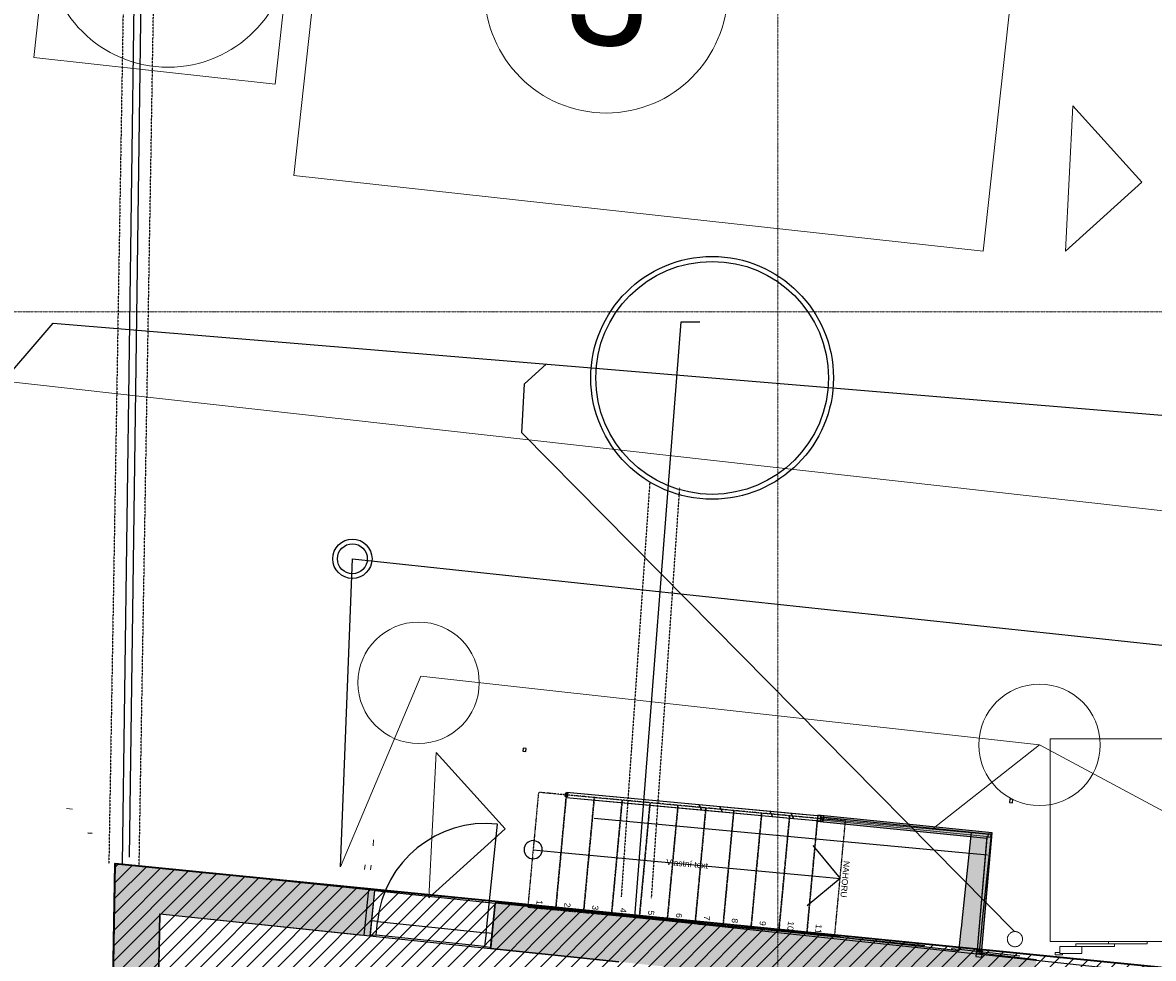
# Model space of a CAD drawing. Header units: millimetres. Extents: x -44464 to 876817, y -113448 to 101820.
# Tile 6 of 21: x -21074 to -11755, y 9229 to 16938. Entities that reach past the tile are written whole.
import ezdxf

# ---------------------------------------------------------------- set-up
doc = ezdxf.new("R2010")
doc.units = ezdxf.units.MM
doc.header["$MEASUREMENT"] = 0
for name, pattern in [('Čerchovaná M', [4.5, 2.5, -0.85, 0.3, -0.85]), ('Čerchovaná S', [3.5, 1.5, -0.85, 0.3, -0.85]), ('Čerchovaná se dvěma tečkami S', [4.05, 1.5, -0.65, 0.3, -0.65, 0.3, -0.65]), ('Čárkovaná S', [2.5, 1.5, -1])]:
    doc.linetypes.add(name, pattern=pattern)
for name, color, linetype in [('1._POHLED ZÁPADNÍ_2_2D prvky - obecné', 7, 'Continuous'), ('1._POHLED ZÁPADNÍ_2_Bourané_3D prvky fasada stavajici', 7, 'Continuous'), ('1._POHLED ZÁPADNÍ_2_Bourané_3D prvky model', 7, 'Continuous'), ('1._POHLED ZÁPADNÍ_2_Bourané_Interiér - schodiště', 7, 'Continuous'), ('1._POHLED ZÁPADNÍ_2_Bourané_Konstrukce - nenosné', 7, 'Continuous'), ('1._POHLED ZÁPADNÍ_2_Bourané_Konstrukce - nosné', 7, 'Continuous'), ('1._POHLED ZÁPADNÍ_2_Bourané_Konstrukce – Dělicí čáry vrstev', 7, 'Continuous'), ('1._POHLED ZÁPADNÍ_2_Bourané_TZB - kanalizace', 7, 'Continuous'), ('1._POHLED ZÁPADNÍ_2_Bourané_Výplně – Řezové', 7, 'Continuous'), ('1._POHLED ZÁPADNÍ_2_BT_ortho', 7, 'Continuous'), ('1._POHLED ZÁPADNÍ_2_Interiér - schodiště', 7, 'Continuous'), ('1._POHLED ZÁPADNÍ_2_Konstrukce - nosné', 7, 'Continuous'), ('1._POHLED ZÁPADNÍ_2_POV', 7, 'Continuous'), ('1._POHLED ZÁPADNÍ_2_Výplně – Řezové', 7, 'Continuous'), ('1._POHLED ZÁPADNÍ_2_Značky - řezy', 7, 'Continuous')]:
    doc.layers.add(name, color=color, linetype=linetype)
doc.styles.add('GENEROVANÝ_STYL_1', font='txt')
doc.linetypes.add('kanalizace - dešťová', pattern='A,0,[3,C.4 Situační výkres POV1.Shx,S=0.251701,R=0,X=-0.001714,Y=0],-33,0', length=33)
doc.linetypes.add('kanalizace - splašková', pattern='A,0,[10,C.4 Situační výkres POV1.Shx,S=0.146825,R=0,X=-0.001,Y=0],-21,0', length=21)
doc.linetypes.add('Oplocení - vlastnictví z 1 strany', pattern='A,0,[1,C.4 Situační výkres POV1.Shx,S=0.238095,R=0,X=0,Y=0.001768],-30,0', length=30)

msp = doc.modelspace()

# ---------------------------------------------------------------- hatches: boundary and pattern name
at = {"layer": '1._POHLED ZÁPADNÍ_2_Bourané_Výplně – Řezové', "linetype": 'Continuous', "lineweight": 13}
for points in [[(-14495.3, 10405.8), (-14500.3, 10356), (-13128.6, 10218), (-13084.5, 10263.8)], [(-13084.5, 10263.8), (-13128.6, 10218), (-13210.7, 9268.7), (-13170.9, 9265.2)], [(-18223.1, 9792.6), (-18261.9, 9419.6), (-18212.2, 9414.4), (-18173.3, 9787.4)]]:
    msp.add_hatch(color=254, dxfattribs=at).paths.add_polyline_path(points)
at = {"layer": '1._POHLED ZÁPADNÍ_2_Bourané_Výplně – Řezové', "linetype": 'Continuous', "lineweight": 0, "true_color": 0xfdfbad}
for points in [[(-13087.7, 10250.1), (-13256.8, 10267.8), (-13333.6, 9534.9), (-13164.5, 9518.1)], [(-13337.4, 9498.6), (-13168.3, 9481.7), (-13164.5, 9518.1), (-13333.6, 9534.9)], [(-13357.8, 9304.1), (-13188.9, 9285.5), (-13172.2, 9444.6), (-13341.2, 9463.2)], [(-13168.3, 9481.7), (-13337.4, 9498.6), (-13341.2, 9463.2), (-13172.2, 9444.6)], [(-13188.9, 9285.5), (-13357.8, 9304.1), (-13359.2, 9290.9), (-13190.3, 9271.7)]]:
    msp.add_hatch(color=51, dxfattribs=at).paths.add_polyline_path(points)
at = {"layer": '1._POHLED ZÁPADNÍ_2_POV', "linetype": 'Continuous', "lineweight": 20, "true_color": 0xffaaaa}
h = msp.add_hatch(dxfattribs=at)
h.set_pattern_fill('Izolace___tvárnice_0002', color=21, style=0, pattern_type=2)
h.set_pattern_definition([(45, (-7e-12, 0), (-63.6396, 63.6396), [])])
h.paths.add_polyline_path([(-10906.3, 18690.2), (-10970.7, 9084.1), (-20311.4, 10009.9), (-20482, 120.4), (-242.4, 270.4), (-238.4, 17796)])
at = {"layer": '1._POHLED ZÁPADNÍ_2_Výplně – Řezové', "linetype": 'Continuous', "lineweight": 13}
for points in [[(-20318.1, 9633.6), (-19943.7, 9594.6), (-20311.4, 10009.9)], [(-19937.1, 9971), (-20311.4, 10009.9), (-19943.7, 9594.6)], [(-19937.1, 9971), (-19943.7, 9594.6), (-18261.9, 9419.6), (-18223.1, 9792.6)], [(-20318.1, 9633.6), (-20329, 9012.1), (-19954.1, 9005.5), (-19943.7, 9594.6)], [(-17217.5, 9310.9), (-15507.7, 9132.9), (-15468.9, 9505.9), (-17178.7, 9683.9)], [(-15830.6, 9543.8), (-15510.4, 8982.2), (-15501.1, 9513.6)], [(-15510.4, 8982.2), (-14383.5, 8879.2), (-14335.3, 9407), (-15501.1, 9513.6)], [(-14635.1, 8902.2), (-12775.5, 8691.2), (-12718.1, 9218.1), (-14575.3, 9428.8)]]:
    msp.add_hatch(color=254, dxfattribs=at).paths.add_polyline_path(points)

# ---------------------------------------------------------------- linework, layer by layer
at = {"layer": '1._POHLED ZÁPADNÍ_2_2D prvky - obecné', "color": 7, "linetype": 'Continuous', "lineweight": 25}
for p, q in [((-20311.4, 10009.9), (-20329, 9012.1)), ((-20311.4, 10013.9), (-20311.5, 10007.9)), ((-20311.4, 10013.9), (-18222.5, 9798.3)), ((-19943.7, 9594.6), (-19954.3, 8993.3)), ((-19943.7, 9594.6), (-18270.1, 9420.4))]:
    msp.add_line(p, q, dxfattribs=at)
at = {"layer": '1._POHLED ZÁPADNÍ_2_Bourané_3D prvky fasada stavajici', "color": 8, "linetype": 'Čerchovaná M', "lineweight": 13, "flags": 128}
msp.add_lwpolyline([(-12892.9, 9325, -1), (-12898.8, 9449.9, -1)], format="xyb", close=True, dxfattribs=at)
at = {"layer": '1._POHLED ZÁPADNÍ_2_Bourané_3D prvky model', "color": 1, "linetype": 'Continuous', "lineweight": 18, "flags": 128}
msp.add_lwpolyline([(-20713.5, 10463.4), (-20663.6, 10458.3)], dxfattribs=at)
at = {"layer": '1._POHLED ZÁPADNÍ_2_Bourané_Interiér - schodiště', "color": 7, "linetype": 'Čerchovaná se dvěma tečkami S', "lineweight": 25}
for p, q in [((-16822.7, 10596.8), (-16911, 9651)), ((-16681, 9629.5), (-16592.7, 10575.4)), ((-16592.7, 10575.4), (-16681, 9629.5)), ((-16451, 9608), (-16362.7, 10553.9)), ((-16362.7, 10553.9), (-16451, 9608)), ((-16221, 9586.5), (-16132.7, 10532.4)), ((-16132.7, 10532.4), (-16221, 9586.5)), ((-15991, 9565.1), (-15902.7, 10511)), ((-15902.7, 10511), (-15991, 9565.1)), ((-15761, 9543.6), (-15672.7, 10489.5)), ((-15672.7, 10489.5), (-15761, 9543.6)), ((-15531, 9522.1), (-15442.7, 10468)), ((-15442.7, 10468), (-15531, 9522.1)), ((-15301, 9500.7), (-15212.7, 10446.5)), ((-15212.7, 10446.5), (-15301, 9500.7)), ((-15071, 9479.2), (-14982.7, 10425.1)), ((-14982.7, 10425.1), (-15071, 9479.2)), ((-14841, 9457.7), (-14752.7, 10403.6)), ((-14752.7, 10403.6), (-14841, 9457.7)), ((-14611, 9436.2), (-14522.7, 10382.1)), ((-14522.7, 10382.1), (-14611, 9436.2)), ((-14381, 9414.8), (-14292.7, 10360.7))]:
    msp.add_line(p, q, dxfattribs=at)
at = {"layer": '1._POHLED ZÁPADNÍ_2_Bourané_Interiér - schodiště', "color": 7, "linetype": 'Čerchovaná S', "lineweight": 25}
for p, q in [((-16592.7, 10575.4), (-16822.7, 10596.8)), ((-16362.7, 10553.9), (-16592.7, 10575.4)), ((-16132.7, 10532.4), (-16362.7, 10553.9)), ((-15902.7, 10511), (-16132.7, 10532.4)), ((-15672.7, 10489.5), (-15902.7, 10511)), ((-15442.7, 10468), (-15672.7, 10489.5)), ((-15212.7, 10446.5), (-15442.7, 10468)), ((-14982.7, 10425.1), (-15212.7, 10446.5)), ((-14752.7, 10403.6), (-14982.7, 10425.1)), ((-14522.7, 10382.1), (-14752.7, 10403.6)), ((-14292.7, 10360.7), (-14522.7, 10382.1)), ((-16911, 9651), (-16681, 9629.5)), ((-16681, 9629.5), (-16451, 9608)), ((-16451, 9608), (-16221, 9586.5)), ((-16221, 9586.5), (-15991, 9565.1)), ((-15991, 9565.1), (-15761, 9543.6)), ((-15761, 9543.6), (-15531, 9522.1)), ((-15531, 9522.1), (-15301, 9500.7)), ((-15301, 9500.7), (-15071, 9479.2)), ((-15071, 9479.2), (-14841, 9457.7)), ((-14841, 9457.7), (-14611, 9436.2)), ((-14611, 9436.2), (-14381, 9414.8))]:
    msp.add_line(p, q, dxfattribs=at)
at = {"layer": '1._POHLED ZÁPADNÍ_2_Bourané_Interiér - schodiště', "color": 7, "linetype": 'Continuous', "lineweight": 25}
for p, q in [((-14562.5, 10159.9), (-14336.8, 9887.7)), ((-16866.8, 10123.9), (-16636.8, 10102.4)), ((-16636.8, 10102.4), (-14566.8, 9909.2)), ((-14336.8, 9887.7), (-14609, 9662)), ((-14566.8, 9909.2), (-14336.8, 9887.7))]:
    msp.add_line(p, q, dxfattribs=at)
for start, end in [(0.04694, 180.04694), (180.04694, 0.04694)]:
    msp.add_arc((-16866.8, 10123.9), 75, start, end, dxfattribs=at)
at = {"layer": '1._POHLED ZÁPADNÍ_2_Bourané_Konstrukce - nenosné', "color": 7, "linetype": 'Continuous', "lineweight": 25}
for p, q in [((-14495.3, 10405.8), (-14500.3, 10356)), ((-14500.3, 10356), (-13128.6, 10218)), ((-14496.8, 10390.9), (-14498.8, 10371)), ((-13085.8, 10248.8), (-14496.8, 10390.9)), ((-13084.5, 10263.8), (-14495.3, 10405.8)), ((-13170.9, 9265.2), (-13084.5, 10263.8)), ((-13127.3, 10232.9), (-13210.7, 9268.7)), ((-13128.6, 10218), (-13210.7, 9268.7)), ((-13170.9, 9265.2), (-13085.8, 10248.8)), ((-13210.7, 9268.7), (-13170.9, 9265.2)), ((-13210.7, 9268.7), (-13170.9, 9265.2))]:
    msp.add_line(p, q, dxfattribs=at)
at = {"layer": '1._POHLED ZÁPADNÍ_2_Bourané_Konstrukce - nenosné', "color": 30, "linetype": 'Oplocení - vlastnictví z 1 strany', "lineweight": 20, "true_color": 0xff6600}
msp.add_line((-14498.8, 10371), (-13127.3, 10232.9), dxfattribs=at)
at = {"layer": '1._POHLED ZÁPADNÍ_2_Bourané_Konstrukce - nenosné', "color": 30, "linetype": 'Continuous', "lineweight": 20, "true_color": 0xff6600, "flags": 128}
for points in [[(-12479.8, 15053.9), (-11850.4, 15623), (-12419.5, 16252.4)], [(-17726.1, 9726.9), (-17096.8, 10296), (-17665.9, 10925.4)]]:
    msp.add_lwpolyline(points, close=True, dxfattribs=at)
at = {"layer": '1._POHLED ZÁPADNÍ_2_Bourané_Konstrukce - nenosné', "color": 7, "linetype": 'Continuous', "lineweight": 25, "flags": 128}
for points in [[(-16950, 10960.4), (-16952.7, 10935.6), (-16927.8, 10933), (-16925.2, 10957.8)], [(-16603.9, 10589), (-16606.3, 10564.1), (-16581.4, 10561.8), (-16579, 10586.7)], [(-16590.8, 10595.3), (-16594.5, 10555.5), (-15480.2, 10452), (-15499.5, 10494)], [(-16590.8, 10595.3), (-16594.5, 10555.5), (-14477.6, 10358.9), (-14496.9, 10400.9)], [(-12938.9, 10539.2), (-12941.5, 10514.3), (-12916.7, 10511.7), (-12914.1, 10536.6)], [(-12941.5, 10514.3), (-12916.7, 10511.7), (-12914.1, 10536.6), (-12938.9, 10539.2)], [(-15480.2, 10452), (-14721.5, 10381.6), (-14740.8, 10423.6), (-15499.5, 10494)], [(-15307.7, 10436), (-14894, 10397.6), (-14913.3, 10439.6), (-15327, 10478)], [(-14721.5, 10381.6), (-14499.6, 10361), (-14495.9, 10400.8), (-14740.8, 10423.6)], [(-14721.5, 10381.6), (-14499.6, 10361), (-14495.9, 10400.8), (-14740.8, 10423.6)], [(-14520.3, 10408.1), (-14525, 10358.3), (-14475.2, 10353.7), (-14470.6, 10403.5)], [(-13117.7, 10254.6), (-13120.2, 10229.7), (-13095.4, 10227.2), (-13092.9, 10252.1)], [(-13163.7, 9289.7), (-13213.6, 9294), (-13217.9, 9244.2), (-13168.1, 9239.9)]]:
    msp.add_lwpolyline(points, close=True, dxfattribs=at)
at = {"layer": '1._POHLED ZÁPADNÍ_2_Bourané_Konstrukce - nenosné', "color": 30, "linetype": 'Oplocení - vlastnictví z 1 strany', "lineweight": 20, "true_color": 0xff6600, "flags": 128}
msp.add_lwpolyline([(-13105.7, 10249.8), (-16347.7, 10552.5)], dxfattribs=at)
at = {"layer": '1._POHLED ZÁPADNÍ_2_Bourané_Konstrukce - nosné', "color": 7, "linetype": 'Continuous', "lineweight": 25}
for p, q in [((-17254.3, 9440.4), (-17161.2, 10335.5)), ((-18173.3, 9787.4), (-18199.2, 9538.7)), ((-18173.3, 9787.4), (-17178.7, 9683.9)), ((-17178.7, 9683.9), (-17204.6, 9435.2)), ((-18199.2, 9538.7), (-18211.1, 9424.3)), ((-18199.2, 9538.7), (-18211.1, 9424.3)), ((-18199.2, 9538.7), (-18211.1, 9424.3)), ((-18149.5, 9533.6), (-18199.2, 9538.7)), ((-18161.4, 9419.2), (-18149.5, 9533.6)), ((-18149.5, 9533.6), (-17254.3, 9440.4)), ((-18211.1, 9424.3), (-18212.2, 9414.4)), ((-18212.2, 9414.4), (-17217.5, 9310.9)), ((-18211.1, 9424.3), (-18161.4, 9419.2)), ((-17266.2, 9326), (-18161.4, 9419.2)), ((-17254.3, 9440.4), (-17266.2, 9326)), ((-17204.6, 9435.2), (-17254.3, 9440.4)), ((-17216.5, 9320.8), (-17204.6, 9435.2)), ((-17204.6, 9435.2), (-17216.5, 9320.8)), ((-17204.6, 9435.2), (-17216.5, 9320.8)), ((-17266.2, 9326), (-17216.5, 9320.8)), ((-17216.5, 9320.8), (-17217.5, 9310.9))]:
    msp.add_line(p, q, dxfattribs=at)
at = {"layer": '1._POHLED ZÁPADNÍ_2_Bourané_Konstrukce - nosné', "color": 7, "linetype": 'Continuous', "lineweight": 25, "flags": 128}
for points in [[(-16363.5, 10383.2), (-13121.5, 10080.6)], [(-20536.5, 10263.9), (-20500, 10260.2)], [(-13256.8, 10267.8), (-13333.6, 9534.9)], [(-13164.5, 9518.1), (-13087.7, 10250.1)], [(-20329.2, 8999.9), (-20311.4, 10009.9)], [(-20311.4, 10009.9), (-20329, 9012.1)], [(-20311.4, 10009.9), (-19937.1, 9971)], [(-20311.4, 10009.9), (-18222.5, 9798.3)], [(-18223.1, 9792.6), (-19937.1, 9971)], [(-18173.3, 9787.4), (-18223.1, 9792.6)], [(-18173.3, 9787.4), (-18212.2, 9414.4)], [(-17217.5, 9310.9), (-17178.7, 9683.9)], [(-17217.5, 9310.9), (-17178.7, 9683.9)], [(-15830.6, 9543.5), (-17178.7, 9683.9)], [(-17108.2, 9685.4), (-14335.5, 9404.5)], [(-19954.1, 9005.5), (-19943.7, 9594.6)], [(-19943.7, 9594.6), (-18261.9, 9419.6)], [(-14335.3, 9407), (-15830.6, 9543.8)], [(-15468.9, 9505.9), (-15501.1, 9509.3)], [(-18261.9, 9419.6), (-18212.2, 9414.4)], [(-14584.2, 9429.7), (-13639, 9334.9)], [(-13359.2, 9290.9), (-14575.3, 9428.8)], [(-13337.4, 9498.6), (-13341.2, 9463.2)], [(-13172.2, 9444.6), (-13168.3, 9481.7)], [(-17217.5, 9310.9), (-16161.6, 9201)], [(-13422.7, 9311.2), (-13357.8, 9304.1)], [(-13357.8, 9304.1), (-13359.2, 9290.9)], [(-13357.8, 9304.1), (-12854.6, 9248.8)], [(-13190.3, 9271.7), (-13188.9, 9285.5)], [(-12718.1, 9218.1), (-13190.3, 9271.7)]]:
    msp.add_lwpolyline(points, dxfattribs=at)
at = {"layer": '1._POHLED ZÁPADNÍ_2_Bourané_Konstrukce - nosné', "color": 1, "linetype": 'Continuous', "lineweight": 18, "flags": 128}
for points in [[(-18181.1, 10206.5), (-18186.2, 10156.8)], [(-18252.2, 10000.6), (-18256.1, 9962.5)], [(-18206.4, 9957.5), (-18202.5, 9995.5)]]:
    msp.add_lwpolyline(points, dxfattribs=at)
at = {"layer": '1._POHLED ZÁPADNÍ_2_Bourané_Konstrukce - nosné', "color": 7, "linetype": 'Continuous', "lineweight": 25}
msp.add_arc((-17254.3, 9440.4), 900, 84.05784, 174.05784, dxfattribs=at)
at = {"layer": '1._POHLED ZÁPADNÍ_2_Bourané_Konstrukce – Dělicí čáry vrstev', "color": 7, "linetype": 'Continuous', "lineweight": 25}
for p, q in [((-13333.6, 9534.9), (-13337.4, 9498.6)), ((-13168.3, 9481.7), (-13164.5, 9518.1)), ((-13168.3, 9481.7), (-13164.5, 9518.1)), ((-13341.2, 9463.2), (-13357.8, 9304.1)), ((-13188.9, 9285.5), (-13172.2, 9444.6)), ((-13188.9, 9285.5), (-13172.2, 9444.6))]:
    msp.add_line(p, q, dxfattribs=at)
at = {"layer": '1._POHLED ZÁPADNÍ_2_Bourané_TZB - kanalizace', "color": 8, "linetype": 'kanalizace - dešťová', "lineweight": 20}
msp.add_line((-12693, 10987.7), (-9070.6, 9048.6), dxfattribs=at)
at = {"layer": '1._POHLED ZÁPADNÍ_2_Bourané_TZB - kanalizace', "color": 8, "linetype": 'kanalizace - dešťová', "lineweight": 20, "flags": 128}
for points in [[(-18455.5, 9982.7), (-17792.2, 11552.8)], [(-17792.2, 11552.8), (-12693, 10987.7)], [(-13569, 10300.2), (-12693, 10987.7)]]:
    msp.add_lwpolyline(points, dxfattribs=at)
at = {"layer": '1._POHLED ZÁPADNÍ_2_Bourané_TZB - kanalizace', "color": 8, "linetype": 'Continuous', "lineweight": 20}
for centre in [(-17810.7, 11499.5), (-12693, 10987.7)]:
    msp.add_circle(centre, 500, dxfattribs=at)
at = {"layer": '1._POHLED ZÁPADNÍ_2_BT_ortho', "color": 142, "linetype": 'Continuous', "lineweight": 20, "true_color": 0x0080c0, "flags": 128}
msp.add_lwpolyline([(-21420.4, 14004.7), (-10838.1, 12821.5)], dxfattribs=at)
at = {"layer": '1._POHLED ZÁPADNÍ_2_Konstrukce - nosné', "color": 7, "linetype": 'Continuous', "lineweight": 25}
for p, q in [((-18223.1, 9792.6), (-18233.4, 9693.1)), ((-18233.4, 9693.1), (-18245.3, 9578.7)), ((-17178.6, 9692.5), (-10970.6, 9026.5)), ((-18245.3, 9578.7), (-18261.9, 9419.6)), ((-16161.6, 9201), (-17217.5, 9310.9))]:
    msp.add_line(p, q, dxfattribs=at)
at = {"layer": '1._POHLED ZÁPADNÍ_2_POV', "color": 30, "linetype": 'Continuous', "lineweight": 20, "true_color": 0xff6600, "flags": 128}
for points in [[(-18993.8, 16431.6), (-20981.9, 16649.5), (-20756.1, 18710), (-18768, 18492.2)], [(-13156.7, 15055.2), (-18839.5, 15677.9), (-18506.7, 18714.6), (-12824, 18091.9)]]:
    msp.add_lwpolyline(points, close=True, dxfattribs=at)
at = {"layer": '1._POHLED ZÁPADNÍ_2_POV', "color": 5, "linetype": 'Continuous', "lineweight": 25, "flags": 128}
for points in [[(-20194.7, 10063.8), (-20078.4, 18570.2), (-20874.8, 18642.6)], [(-20251.4, 10007.1), (-20135.1, 18513.5), (-20931.5, 18585.9)], [(-16029.7, 9569.3), (-15647.4, 14471.6), (-15493.8, 14471.6)]]:
    msp.add_lwpolyline(points, dxfattribs=at)
at = {"layer": '1._POHLED ZÁPADNÍ_2_POV', "color": 7, "linetype": 'Continuous', "lineweight": 35, "flags": 128}
msp.add_lwpolyline([(-10906.3, 18690.2), (-238.4, 17796), (-242.4, 270.4), (-20482, 120.4), (-20311.4, 10009.9), (-10970.7, 9084.1)], close=True, dxfattribs=at)
at = {"layer": '1._POHLED ZÁPADNÍ_2_POV', "color": 5, "linetype": 'Čárkovaná S', "lineweight": 25, "flags": 128}
for points in [[(-20224.1, 18352.4), (-20363.7, 10009.9)], [(-20113.8, 9993.5), (-19974.1, 18348)], [(-15905.8, 13147.4), (-16140.7, 9736.1)], [(-15891, 9725.1), (-15657.9, 13109.8)]]:
    msp.add_lwpolyline(points, dxfattribs=at)
at = {"layer": '1._POHLED ZÁPADNÍ_2_POV', "color": 5, "linetype": 'kanalizace - dešťová', "lineweight": 25, "flags": 128}
for points in [[(-21836.1, 13282.6), (-20821.9, 14462), (-11651.4, 13700.6), (-11454, 13456.1), (-11454, 12017.4), (-11247.7, 11761.7)], [(-12898.8, 9449.9), (-16959.5, 13559.2), (-16936.8, 13961.3), (-16760.6, 14124.8)]]:
    msp.add_lwpolyline(points, dxfattribs=at)
at = {"layer": '1._POHLED ZÁPADNÍ_2_POV', "color": 5, "linetype": 'kanalizace - splašková', "lineweight": 25, "flags": 128}
msp.add_lwpolyline([(-18455.5, 9982.7), (-18356.6, 12521), (-9908.8, 11618.7), (-9679.8, 11334.9), (-9815.9, 9408), (-9591.4, 9129.8), (-2551.2, 8377.8)], dxfattribs=at)
at = {"layer": '1._POHLED ZÁPADNÍ_2_POV', "color": 5, "linetype": 'Continuous', "lineweight": 18, "flags": 128}
for points in [[(-12604.7, 9368.1), (-11444.7, 9368.1), (-11444.7, 11038.1), (-12604.7, 11038.1)], [(-12524.7, 9328.1), (-12524.7, 9268.1), (-12344.7, 9268.1), (-12344.7, 9328.1)], [(-12394.7, 9328.1), (-12074.7, 9328.1), (-12074.7, 9348.1), (-12394.7, 9348.1)], [(-12124.7, 9348.1), (-11804.7, 9348.1), (-11804.7, 9368.1), (-12124.7, 9368.1)], [(-12524.7, 9268.1), (-12524.7, 9278.1), (-12564.7, 9278.1), (-12564.7, 9258.1), (-12504.7, 9258.1), (-12504.7, 9268.1)]]:
    msp.add_lwpolyline(points, close=True, dxfattribs=at)
at = {"layer": '1._POHLED ZÁPADNÍ_2_POV', "color": 30, "linetype": 'Continuous', "lineweight": 20, "true_color": 0xff6600}
for centre in [(-19875, 17570.8), (-16264.8, 17193.1)]:
    msp.add_circle(centre, 1000, dxfattribs=at)
at = {"layer": '1._POHLED ZÁPADNÍ_2_POV', "color": 5, "linetype": 'Continuous', "lineweight": 25}
for centre, radius in [((-15391.4, 14011.1), 1000), ((-15391.4, 14011.1), 959.4), ((-18356.6, 12521), 161.9), ((-18356.6, 12521), 123.2)]:
    msp.add_circle(centre, radius, dxfattribs=at)
at = {"layer": '1._POHLED ZÁPADNÍ_2_Značky - řezy', "color": 154, "linetype": 'Čerchovaná S', "lineweight": 13}
for p, q in [((-14850.1, 19646), (-14850.1, -411.8)), ((-25821.9, 14554.5), (-2556, 14554.5))]:
    msp.add_line(p, q, dxfattribs=at)

# ---------------------------------------------------------------- texts
at = {"layer": '1._POHLED ZÁPADNÍ_2_Interiér - schodiště', "color": 251, "linetype": 'Continuous', "lineweight": 13, "true_color": 0x6a6a6a, "char_height": 50, "attachment_point": 4, "style": 'GENEROVANÝ_STYL_1'}
for s, insert, rotation in [('\\A1;{\\pql;\\fArial|b0|i0|c238|p38;Vlastní text}', (-15770.2, 10024), 354.66661), ('\\A1;{\\pql;\\fArial|b0|i0|c238|p38;NAHORU}', (-14281.5, 10031.5), 264.66661), ('\\A1;{\\pql;\\fArial|b0|i0|c238|p38;1}', (-16812.3, 9708.5), 264.66661), ('\\A1;{\\pql;\\fArial|b0|i0|c238|p38;2}', (-16582.3, 9687), 264.66661), ('\\A1;{\\pql;\\fArial|b0|i0|c238|p38;3}', (-16352.7, 9665.6), 264.66661), ('\\A1;{\\pql;\\fArial|b0|i0|c238|p38;4}', (-16122.3, 9644.1), 264.66661), ('\\A1;{\\pql;\\fArial|b0|i0|c238|p38;5}', (-15892.7, 9622.7), 264.66661), ('\\A1;{\\pql;\\fArial|b0|i0|c238|p38;6}', (-15662.7, 9601.2), 264.66661), ('\\A1;{\\pql;\\fArial|b0|i0|c238|p38;7}', (-15432.3, 9579.7), 264.66661), ('\\A1;{\\pql;\\fArial|b0|i0|c238|p38;8}', (-15202.7, 9558.2), 264.66661), ('\\A1;{\\pql;\\fArial|b0|i0|c238|p38;9}', (-14972.7, 9536.8), 264.66661), ('\\A1;{\\pql;\\fArial|b0|i0|c238|p38;10}', (-14741, 9534.2), 264.66661), ('\\A1;{\\pql;\\fArial|b0|i0|c238|p38;11}', (-14510.8, 9510.2), 264.66661)]:
    msp.add_mtext(s, dxfattribs=dict(at, insert=insert, rotation=rotation))
at = {"layer": '1._POHLED ZÁPADNÍ_2_POV', "color": 30, "linetype": 'Continuous', "lineweight": 20, "true_color": 0xff6600, "insert": (-16623.2, 16777.2), "char_height": 875, "attachment_point": 7, "rotation": 353.74301, "style": 'GENEROVANÝ_STYL_1'}
msp.add_mtext('\\A1;{\\pql;\\fArial|b0|i0|c238|p38;3}', dxfattribs=at)

doc.saveas('drawing.dxf')
